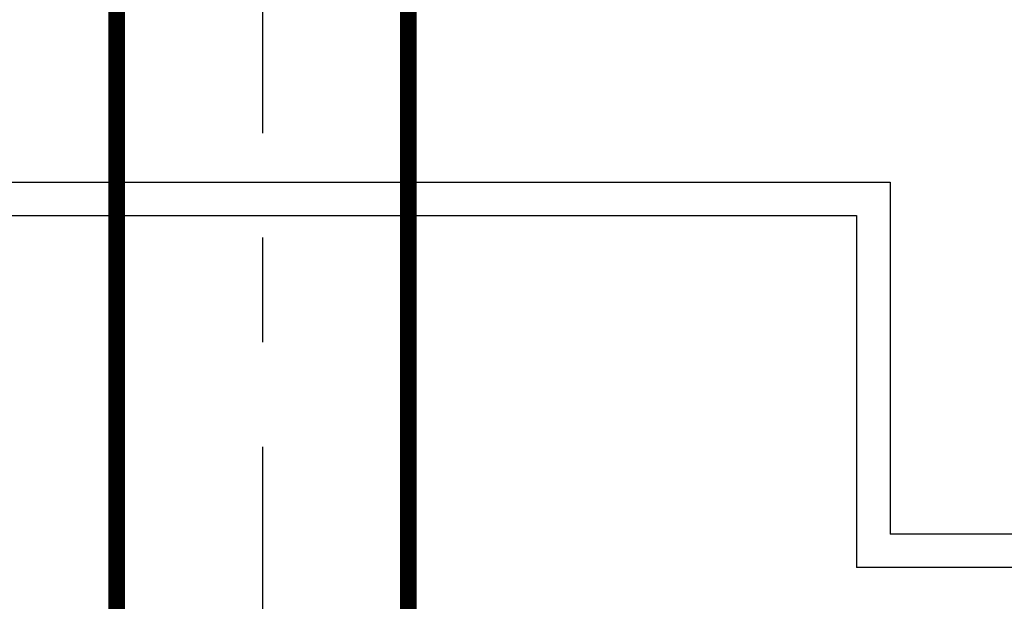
# Model space of a CAD drawing. Header units: inches. Extents: x -341304 to 31571016, y -692717 to 2132253.
# Tile 241 of 256: x 746001 to 751887, y -296658 to -293181. Entities that reach past the tile are written whole.
import ezdxf

# ---------------------------------------------------------------- set-up
doc = ezdxf.new("R2010")
doc.units = ezdxf.units.IN
doc.header["$MEASUREMENT"] = 0
doc.linetypes.add('CENTRE', pattern=[1.5, 0.75, -0.25, 0.25, -0.25])
doc.linetypes.add('DASHDOT', pattern=[1, 0.5, -0.25, 0, -0.25])

# ---------------------------------------------------------------- blocks, each defined once
blk = doc.blocks.new('tyyyy')
at = {"color": 230, "ltscale": 100}
for p, q in [((-1274702.3, 583563.7), (-1263886.6, 583563.7)), ((-1263886.6, 583563.7), (-1263886.6, 581459.4)), ((-1274902.3, 583363.7), (-1264086.6, 583363.7)), ((-1264086.6, 583363.7), (-1264086.6, 581259.4)), ((-1255686, 581459.4), (-1263886.6, 581459.4)), ((-1255486, 581259.4), (-1264086.6, 581259.4))]:
    blk.add_line(p, q, dxfattribs=at)
blk = doc.blocks.new('GT REV-02')
at = {"color": 230, "linetype": 'CENTRE', "ltscale": 2500}
blk.add_line((-685697.7, 21690.7, -96251.3), (-685697.7, -809.3, -96251.3), dxfattribs=at)
at = {"color": 230, "linetype": 'DASHDOT', "ltscale": 2500, "const_width": 100}
for points in [[(-686569.2, -809.3), (-686569.2, 24023.6)], [(-684826.2, -809.3), (-684826.2, 24023.6)]]:
    blk.add_lwpolyline(points, dxfattribs=at)
at = {"color": 7}
blk.add_blockref('tyyyy', (581940.3, -564041.7), dxfattribs=at)

msp = doc.modelspace()

# ---------------------------------------------------------------- block references
at = {"color": 230}
msp.add_blockref('GT REV-02', (1433150.1, -313674.2, 96251.3), dxfattribs=at)

doc.saveas('drawing.dxf')
